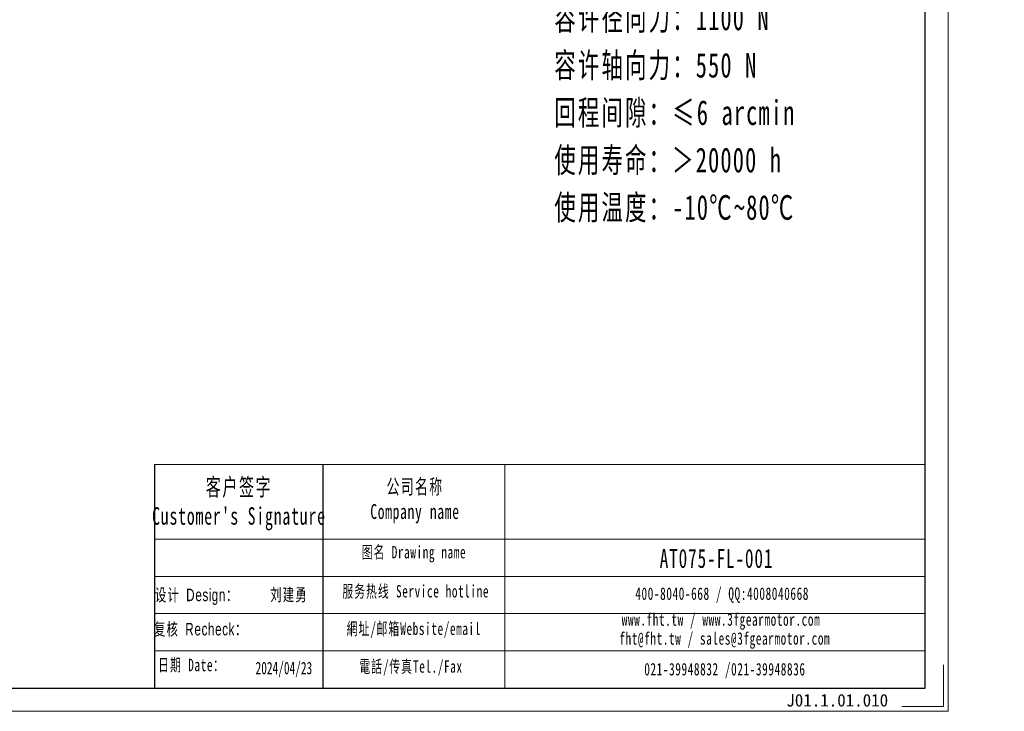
# Model space of a CAD drawing. Header units: millimetres. Extents: x -3 to 564, y 0 to 388.
# Tile 3 of 4: x 288 to 564, y 0 to 194. Entities that reach past the tile are written whole.
import ezdxf

# ---------------------------------------------------------------- set-up
doc = ezdxf.new("R2010")
doc.units = ezdxf.units.MM
doc.layers.add('6文字层', color=3, linetype='Continuous')
doc.layers.add('7标注层', color=4, linetype='Continuous')
for name, color, linetype, lineweight in [('SLD-0', 7, 'Continuous', 18), ('图框_外框线', 7, 'Continuous', 18), ('尺寸线层', 3, 'Continuous', 18)]:
    doc.layers.add(name, color=color, linetype=linetype, lineweight=lineweight)
doc.styles.add('标准', font='txt', dxfattribs={"width": 0.667})
doc.styles.add('样式 1', font='txt')

msp = doc.modelspace()

# ---------------------------------------------------------------- linework, layer by layer
msp.add_line((373.11755, 69.21636), (373.11755, 6.5191))
at = {"layer": '7标注层', "color": 0}
msp.add_line((325.82227, 69.21636), (325.82227, 6.52982), dxfattribs=at)
at = {"layer": '图框_外框线'}
for p, q in [((325.82227, 69.21636), (373.11755, 69.21636)), ((373.11755, 69.21636), (373.11755, 6.52982)), ((373.11755, 69.21636), (541.9753, 69.21636)), ((424.07503, 69.21636), (424.07503, 6.52982)), ((325.82227, 48.29781), (373.11755, 48.29781)), ((373.11755, 48.29781), (541.9753, 48.29781)), ((325.82227, 37.83854), (541.9753, 37.83854)), ((325.82227, 27.37927), (541.9753, 27.37927)), ((325.82227, 16.91999), (541.9753, 16.91999))]:
    msp.add_line(p, q, dxfattribs=at)
at = {"layer": '图框_外框线', "color": 3}
msp.add_lwpolyline([(0, 0), (548.50512, 0), (548.50512, 387.87148), (0, 387.87148)], close=True, dxfattribs=at)
at = {"layer": '图框_外框线', "color": 3, "lineweight": 25}
msp.add_lwpolyline([(32.64911, 6.52982), (541.9753, 6.52982), (541.9753, 381.34166), (32.64911, 381.34166)], close=True, dxfattribs=at)
at = {"layer": '图框_外框线', "color": 3}
msp.add_lwpolyline([(547.19916, 13.05965), (547.19916, 1.30596), (535.44548, 1.30596)], dxfattribs=at)

# ---------------------------------------------------------------- texts
at = {"layer": '6文字层', "insert": (503.06262, 4.849), "char_height": 3.5, "width": 43.304423, "attachment_point": 1, "style": '样式 1'}
msp.add_mtext('J01.1.01.010', dxfattribs=at)
at = {"layer": 'SLD-0', "color": 1, "attachment_point": 2, "style": '标准'}
for s, insert, char_height, width in [("\\T1.1;客户签字\\PCustomer's Signature", (349.55143, 65.34634), 4.8809938, 60.7200658), ('\\T1.1;公司名称\\PCompany name', (398.91948, 65.08724), 4.183709, 54.1659681), ('\\T1.1;图名 Drawing name', (398.63351, 46.36979), 3.4864241, 44.5867776), ('{\\H1.27213x;\\T1.10000;AT075-FL-001}', (483.49328, 45.52793), 4.183709, 35.5213343), ('\\T1.1;服务热线 Service hotline', (399.12791, 35.4068), 3.4864241, 49.6739536), ('{\\fSimSun|b0|i0|c134|p2;\\T1.1;设计 \\fArial|b0|i0|c0|p34;Design\\fSimSun|b0|i0|c134|p2;：}', (337.69443, 34.38066), 3.5, 31.9717109), ('{\\fSimSun|b0|i0|c134|p2;\\T1.1;刘建勇}', (363.58901, 34.44488), 3.5, 31.9717109), ('\\T1.1;400-8040-668 / QQ:4008040668', (485.06958, 34.74063), 3.4864241, 101.5086653), ('\\T1.1;www.fht.tw / www.3fgearmotor.com ', (484.74811, 27.47888), 3.4864241, 101.6229359), ('{\\fSimSun|b0|i0|c134|p2;\\T1.1;复核 \\fArial|b0|i0|c0|p34;Recheck\\fSimSun|b0|i0|c134|p2;：}', (338.83661, 24.78557), 3.5, 31.9717109), ('\\T1.1;網址/邮箱Website/email', (398.58504, 24.90275), 3.4864241, 51.7059102), ('{\\T1.10000;fht@fht.tw / sales@3fgearmotor.com }', (485.81064, 22.16997), 3.4864241, 101.6229359), ('{\\T1.1;日期 Date：}', (336.25558, 14.74575), 3.5, 31.9717109), ('2024/04/23', (362.15018, 13.88757), 3.5, 31.9717109), ('\\T1.1;電話/传真Tel./Fax', (397.80392, 14.31681), 3.4864241, 52.3277808), ('\\T1.1;021-39948832 /021-39948836 ', (485.84709, 13.55453), 3.4864241, 77.5967991)]:
    msp.add_mtext(s, dxfattribs=dict(at, insert=insert, char_height=char_height, width=width))
at = {"layer": '尺寸线层', "insert": (438.00342, 264.3934), "char_height": 4.0425, "width": 103.2334341, "attachment_point": 1, "line_spacing_factor": 1.15057, "style": '标准'}
msp.add_mtext('\\T1.1;{\\H1.71429x;性能参数：\\P减速比：1:1\\P额定输出力矩：45 N.m\\P最大加速力矩：1.5倍额定扭矩\\P额定输入转速：1500 rpm\\P容许径向力：1100 N\\P容许轴向力：550 N\\P回程间隙：≤6 arcmin\\P使用寿命：＞20000 h\\P使用温度：-10℃~80℃\\P}', dxfattribs=at)

doc.saveas('drawing.dxf')
